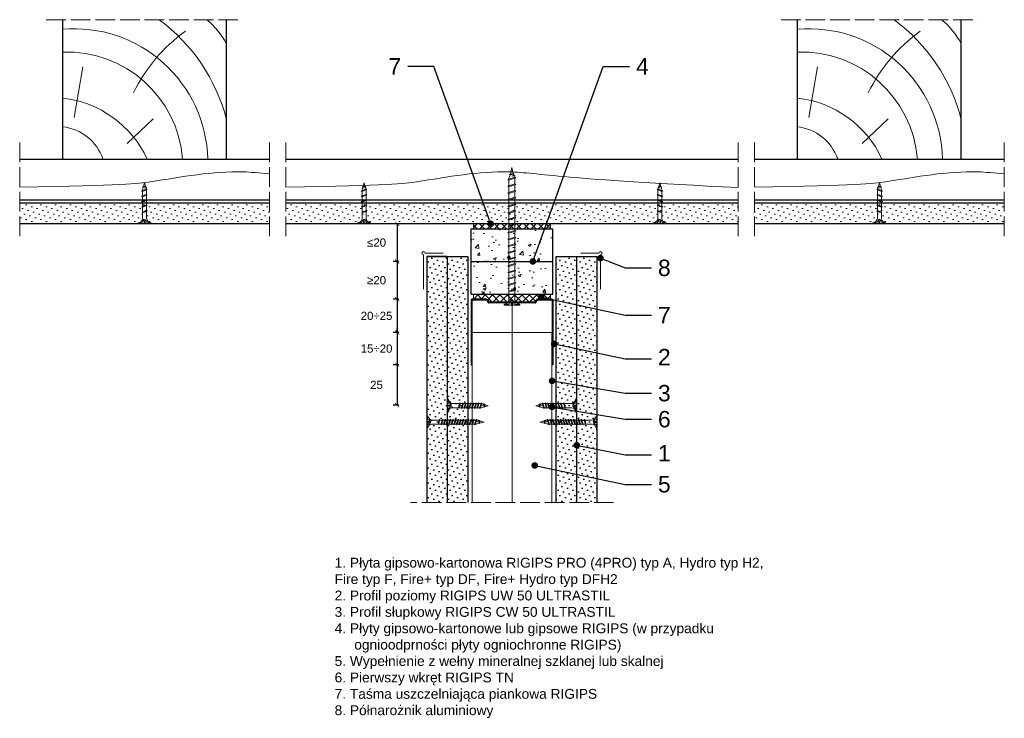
# Model space of a CAD drawing. Header units: millimetres. Extents: x 43 to 2739, y 671 to 1866.
# Tile 1 of 8: x 43 to 644, y 671 to 1097. Entities that reach past the tile are written whole.
import ezdxf
from ezdxf import colors
from ezdxf.entities.mleader import LeaderData, LeaderLine
from ezdxf.math import Vec2, Vec3

# ---------------------------------------------------------------- set-up
doc = ezdxf.new("R2010")
doc.units = ezdxf.units.MM
doc.linetypes.add('ACAD_ISO02W100', pattern=[15, 12, -3])
for name, color, linetype, lineweight in [('_ISOVER WELNA', 7, 'BATTING', 9), ('_RIGIPS AKCESORIA', 7, 'Continuous', 18), ('_RIGIPS G-K', 7, 'Continuous', 25), ('_RIGIPS PROFIL', 7, 'Continuous', 18), ('KRESKOWANIE', 7, 'Continuous', 9), ('OPISY', 7, 'Continuous', 9), ('PRZERYWANA', 7, 'ACAD_ISO02W100', 9), ('WYMIARY', 7, 'Continuous', 25)]:
    doc.layers.add(name, color=color, linetype=linetype, lineweight=lineweight)
doc.styles.get("Standard").update_dxf_attribs({"font": 'arial.ttf'})
doc.linetypes.add('BATTING', pattern='A,0.00254,-2.54,[134,ltypeshp.shx,S=2.54,R=0,X=-2.54,Y=0],-5.08,[134,ltypeshp.shx,S=2.54,R=180,X=2.54,Y=0],-2.54', length=10.16254)
doc.dimstyles.new('ISO-25', dxfattribs={"dimtxt": 5, "dimasz": 2.5, "dimexe": 2.5, "dimexo": 0.625, "dimtad": 1, "dimtxsty": 'Standard', "dimblk": 'ARCHTICK', "dimcen": 2.5, "dimadec": 0, "dimazin": 0, "dimtfac": 1, "dimtmove": 0, "dimatfit": 3, "dimfxl": 1, "dimfxlon": 1, "dimarcsym": 0})
pattern_1 = [(225, (0, -769.3798), (1.122532, -3.367596), [0, -3.175])]
pattern_2 = [(225, (-1931.6283, -56.528), (1.122532, -3.367596), [0, -3.175])]
pattern_3 = [(225, (-1934.6283, -56.528), (1.122532, -3.367596), [0, -3.175])]
pattern_4 = [(50, (-1933.128, -33.528), (18.21847, -1.59391), [1.905, -20.955]), (355, (-1933.128, -33.528), (-3.52434, 19.10568), [1.524, -16.76406]), (100.45144, (-1931.61, -33.66), (14.69412, 17.51178), [1.619, -17.80902]), (46.1842, (-1933.128, -28.448), (27.1079, -4.20423), [2.8575, -31.4325]), (96.6356, (-1930.87, -28.798), (23.7404, 24.7426), [2.4285, -26.71356]), (351.1842, (-1933.128, -28.448), (23.7404, 24.7426), [2.286, -25.14597]), (21, (-1930.588, -29.718), (15.16144, -10.22652), [1.905, -20.955]), (326, (-1930.588, -29.718), (6.1802, 18.4188), [1.524, -16.764]), (71.45144, (-1929.325, -30.57), (21.34164, 8.19228), [1.619, -17.809]), (37.5, (-1933.128, -33.528), (0.30886, 8.455504), [0, -16.5608, 0, -17.018, 0, -16.8275]), (7.5, (-1933.128, -33.528), (6.681966, 10.018057), [0, -9.7028, 0, -16.1798, 0, -6.4135]), (327.5, (-1938.7925, -33.528), (13.55906, -0.572874), [0, -6.35, 0, -19.812, 0, -26.289]), (317.5, (-1941.333, -33.528), (14.81292, 2.54265), [0, -8.255, 0, -13.1572, 0, -18.669])]

# ---------------------------------------------------------------- blocks, each defined once
blk = doc.blocks.new('drew kres')
at = {"layer": 'KRESKOWANIE'}
for p, q in [((2017.14, 418.87), (2001.31, 403.8)), ((2049.56, 403.04), (2044.28, 372.15))]:
    blk.add_line(p, q, dxfattribs=at)
for centre, radius, start, end in [((2049.6, 430.44), 81.58, 181.47193, 274.90404), ((2053.93, 433.85), 70.73, 184.46723, 272.14351), ((2063.95, 455.7), 64.99, 204.89607, 263.48248), ((2059.82, 437.89), 29.39, 198.95356, 263.65586), ((2063.5, 432.03), 110.49, 194.5935, 233.38495), ((1921.56, 433.01), 102.26, 306.02448, 333.87188), ((1998.29, 380.05), 47.17, 207.83589, 231.09163)]:
    blk.add_arc(centre, radius, start, end, dxfattribs=at)
blk = doc.blocks.new('TD 25')
at = {"layer": '_RIGIPS AKCESORIA'}
for p, q in [((18.38, 90.87), (18.38, 98.87)), ((18.38, 98.87), (18.84, 98.87)), ((18.84, 96.49), (18.38, 96.49)), ((18.84, 98.87), (18.84, 96.49)), ((21.4, 96.17), (28.48, 96.17)), ((25.5, 96.17), (25.5, 94.89)), ((26.41, 93.72), (25.5, 96.17)), ((28.48, 96.17), (28.79, 96.71)), ((29.61, 93.21), (28.48, 96.17)), ((28.79, 96.71), (29.94, 93.72)), ((29, 96.17), (31.59, 96.17)), ((31.59, 96.17), (31.9, 96.71)), ((32.72, 93.21), (31.59, 96.17)), ((31.9, 96.71), (33.05, 93.72)), ((32.11, 96.17), (34.8, 96.17)), ((34.8, 96.17), (35.11, 96.71)), ((35.93, 93.21), (34.8, 96.17)), ((35.11, 96.71), (36.26, 93.72)), ((35.32, 96.17), (38.06, 96.17)), ((38.06, 96.17), (38.38, 96.71)), ((39.2, 93.21), (38.06, 96.17)), ((38.38, 96.71), (39.52, 93.72)), ((38.58, 96.17), (39.08, 96.17)), ((39.08, 96.17), (40.66, 95.69)), ((18.38, 95.2), (20.15, 95.2)), ((18.38, 94.54), (20.15, 94.54)), ((18.84, 93.34), (18.38, 93.34)), ((18.38, 90.87), (18.84, 90.87)), ((18.84, 90.87), (18.84, 93.34)), ((20.15, 95.2), (20.15, 95.91)), ((20.15, 94.54), (20.15, 93.88)), ((25.87, 93.72), (21.92, 93.72)), ((25.5, 94.89), (26.03, 93.24)), ((26.03, 93.24), (26.41, 93.72)), ((29.42, 93.72), (26.41, 93.72)), ((29.94, 93.72), (29.61, 93.21)), ((32.53, 93.72), (29.94, 93.72)), ((33.05, 93.72), (32.72, 93.21)), ((35.74, 93.72), (33.05, 93.72)), ((36.26, 93.72), (35.93, 93.21)), ((39, 93.72), (36.26, 93.72)), ((39.52, 93.72), (39.2, 93.21)), ((39.52, 93.72), (40.19, 93.83)), ((40.23, 93.53), (40.05, 94.99)), ((40.05, 94.99), (40.52, 94.11)), ((40.52, 94.11), (40.23, 93.53)), ((41.08, 94.06), (40.52, 94.11)), ((40.66, 95.69), (40.94, 96.08)), ((41.08, 94.06), (40.66, 95.69)), ((40.94, 96.08), (41.41, 94.41)), ((41.41, 94.41), (41.08, 94.06)), ((41.09, 95.55), (43.38, 94.95)), ((43.38, 94.95), (41.41, 94.41))]:
    blk.add_line(p, q, dxfattribs=at)
for centre, major_axis, ratio, start_param, end_param in [((21.47, 99.37), (0.17, 3.2), 0.826134, 1.773653, 3.180586), ((18.34, 92.6), (0, 3.93), 0.848176, -0.720942, -0.151112), ((21.75, 90.14), (0.28, 3.57), 0.832181, 0.035984, 1.430787), ((15.65, 107.61), (0, 14.76), 0.848176, 3.399396, 3.475072), ((18.97, 96.32), (0, 2.81), 0.848176, 3.475072, 3.862535), ((20.04, 94.88), (0, 0.895), 0.848176, -1.552777, -0.720942), ((20.04, 94.88), (0, 0.895), 0.848176, 3.862535, 4.730408)]:
    blk.add_ellipse(centre, major_axis=major_axis, ratio=ratio, start_param=start_param, end_param=end_param, dxfattribs=at)
blk = doc.blocks.new('TN 25')
at = {"layer": '_RIGIPS AKCESORIA'}
for p, q in [((0, -0.84), (0, 7.16)), ((0, 7.16), (0.46, 7.16)), ((0.46, 7.16), (0.46, 4.78)), ((0.46, 4.78), (0, 4.78)), ((0, 3.5), (1.77, 3.5)), ((0, 2.83), (1.77, 2.83)), ((0.46, 1.64), (0, 1.64)), ((0.46, -0.84), (0.46, 1.64)), ((1.77, 3.5), (1.77, 4.2)), ((1.77, 2.83), (1.77, 2.18)), ((3.02, 4.46), (8.47, 4.46)), ((7.49, 2.01), (3.55, 2.01)), ((7.12, 4.46), (7.12, 3.18)), ((8.03, 2.01), (7.12, 4.46)), ((7.12, 3.18), (7.65, 1.53)), ((7.65, 1.53), (8.03, 2.01)), ((9.41, 2.01), (8.03, 2.01)), ((8.47, 4.46), (8.79, 5)), ((9.61, 1.51), (8.47, 4.46)), ((8.79, 5), (9.93, 2.01)), ((9, 4.46), (10.1, 4.46)), ((9.93, 2.01), (9.61, 1.51)), ((11.04, 2.01), (9.93, 2.01)), ((10.1, 4.46), (10.41, 5)), ((11.23, 1.51), (10.1, 4.46)), ((10.41, 5), (11.56, 2.01)), ((10.62, 4.46), (11.67, 4.46)), ((11.56, 2.01), (11.23, 1.51)), ((12.61, 2.01), (11.56, 2.01)), ((11.67, 4.46), (11.99, 5)), ((12.81, 1.51), (11.67, 4.46)), ((11.99, 5), (13.14, 2.01)), ((12.2, 4.46), (13.21, 4.46)), ((13.14, 2.01), (12.81, 1.51)), ((14.15, 2.01), (13.14, 2.01)), ((13.21, 4.46), (13.52, 5)), ((14.34, 1.51), (13.21, 4.46)), ((13.52, 5), (14.67, 2.01)), ((13.73, 4.46), (14.8, 4.46)), ((14.67, 2.01), (14.34, 1.51)), ((15.74, 2.01), (14.67, 2.01)), ((14.8, 4.46), (15.12, 5)), ((15.94, 1.51), (14.8, 4.46)), ((15.12, 5), (16.26, 2.01)), ((15.33, 4.46), (16.42, 4.46)), ((16.26, 2.01), (15.94, 1.51)), ((17.36, 2.01), (16.26, 2.01)), ((16.42, 4.46), (16.73, 5)), ((17.55, 1.51), (16.42, 4.46)), ((16.73, 5), (17.88, 2.01)), ((16.94, 4.46), (17.99, 4.46)), ((17.88, 2.01), (17.55, 1.51)), ((18.93, 2.01), (17.88, 2.01)), ((17.99, 4.46), (18.31, 5)), ((19.13, 1.51), (17.99, 4.46)), ((18.31, 5), (19.45, 2.01)), ((18.52, 4.46), (19.68, 4.46)), ((19.45, 2.01), (19.13, 1.51)), ((19.45, 2.01), (20.62, 2.01)), ((19.68, 4.46), (20, 5)), ((20.82, 1.51), (19.68, 4.46)), ((20, 5), (21.14, 2.01)), ((20.21, 4.46), (20.7, 4.46)), ((20.7, 4.46), (22.28, 3.98)), ((21.14, 2.01), (20.82, 1.51)), ((21.14, 2.01), (21.81, 2.12)), ((21.85, 1.83), (21.67, 3.28)), ((21.67, 3.28), (22.14, 2.4)), ((22.14, 2.4), (21.85, 1.83)), ((22.7, 2.36), (22.14, 2.4)), ((22.28, 3.98), (22.56, 4.37)), ((22.7, 2.36), (22.28, 3.98)), ((22.56, 4.37), (23.03, 2.71)), ((23.03, 2.71), (22.7, 2.36)), ((22.71, 3.85), (25, 3.24)), ((25, 3.24), (23.03, 2.71)), ((0, -0.84), (0.46, -0.84))]:
    blk.add_line(p, q, dxfattribs=at)
for centre, major_axis, ratio, start_param, end_param in [((3.09, 7.67), (0.17, 3.2), 0.826134, 1.773653, 3.180586), ((-0.04, 0.9), (0, 3.93), 0.848176, -0.720942, -0.151112), ((3.37, -1.57), (0.28, 3.57), 0.832181, 0.035984, 1.430787), ((-2.73, 15.91), (0, 14.76), 0.848176, 3.399396, 3.475072), ((0.59, 4.62), (0, 2.81), 0.848176, 3.475072, 3.862535), ((1.66, 3.18), (0, 0.895), 0.848176, -1.552777, -0.720942), ((1.66, 3.18), (0, 0.895), 0.848176, 3.862535, 4.730408)]:
    blk.add_ellipse(centre, major_axis=major_axis, ratio=ratio, start_param=start_param, end_param=end_param, dxfattribs=at)
blk = doc.blocks.new('UW 50 ULTRASTIL')
h = blk.add_hatch()
h.set_pattern_fill('ANSI31', color=256, scale=0.5, style=0)
h.paths.add_polyline_path([(-104.51, 0.56), (-104.18, 1.24, -0.286951), (-103.29, 1.8), (-82.41, 1.8), (-76.29, 1.8, -0.286951), (-75.39, 1.24), (-75.06, 0.56, 0.286951), (-74.16, 0), (-65.59, 0, 0.414214), (-64.79, 0.8), (-64.79, 40), (-65.34, 40), (-65.34, 0.8, -0.414214), (-65.59, 0.55), (-73.82, 0.55, -0.286951), (-74.72, 1.11), (-75.05, 1.79, 0.286951), (-75.94, 2.35), (-103.63, 2.35, 0.286951), (-104.53, 1.79), (-104.86, 1.11, -0.286951), (-105.76, 0.55), (-113.99, 0.55, -0.414214), (-114.24, 0.8), (-114.24, 40), (-114.79, 40), (-114.79, 0.8, 0.414214), (-113.99, 0), (-105.41, 0, 0.286951)])
for p, q in [((-114.79, 0.8), (-114.79, 40)), ((-114.79, 40), (-114.24, 40)), ((-114.24, 0.8), (-114.24, 40)), ((-65.34, 0.8), (-65.34, 40)), ((-64.79, 40), (-65.34, 40)), ((-64.79, 0.8), (-64.79, 40)), ((-113.99, 0.55), (-105.76, 0.55)), ((-113.99, 0), (-105.41, 0)), ((-104.86, 1.11), (-104.53, 1.79)), ((-104.51, 0.56), (-104.18, 1.24)), ((-103.63, 2.35), (-75.94, 2.35)), ((-103.29, 1.8), (-76.29, 1.8)), ((-75.06, 0.56), (-75.39, 1.24)), ((-74.72, 1.11), (-75.05, 1.79)), ((-74.16, 0), (-65.59, 0)), ((-73.82, 0.55), (-65.59, 0.55))]:
    blk.add_line(p, q)
for centre, radius, start, end in [((-113.99, 0.8), 0.8, 180, 270), ((-113.99, 0.8), 0.25, 180, 270), ((-105.76, 1.55), 1, 270, 334.04349), ((-105.41, 1), 1, 270, 334.04349), ((-103.63, 1.35), 1, 90, 154.04349), ((-103.29, 0.8), 1, 90, 154.04349), ((-76.29, 0.8), 1, 25.95651, 90), ((-75.94, 1.35), 1, 25.95651, 90), ((-74.16, 1), 1, 205.95651, 270), ((-73.82, 1.55), 1, 205.95651, 270), ((-65.59, 0.8), 0.8, 270, 0), ((-65.59, 0.8), 0.25, 270, 0)]:
    blk.add_arc(centre, radius, start, end)
blk = doc.blocks.new('TN 35')
at = {"layer": '_RIGIPS AKCESORIA'}
for p, q in [((0, -0.84), (0, 7.16)), ((0, 7.16), (0.46, 7.16)), ((0.46, 7.16), (0.46, 4.78)), ((0.46, 4.78), (0, 4.78)), ((0, 3.5), (1.77, 3.5)), ((0, 2.83), (1.77, 2.83)), ((0.46, 1.64), (0, 1.64)), ((0.46, -0.84), (0.46, 1.64)), ((1.77, 3.5), (1.77, 4.2)), ((1.77, 2.83), (1.77, 2.18)), ((3.02, 4.46), (8.47, 4.46)), ((7.49, 2.01), (3.55, 2.01)), ((7.12, 4.46), (7.12, 3.18)), ((8.03, 2.01), (7.12, 4.46)), ((7.12, 3.18), (7.65, 1.53)), ((7.65, 1.53), (8.03, 2.01)), ((9.41, 2.01), (8.03, 2.01)), ((8.47, 4.46), (8.79, 5)), ((9.61, 1.51), (8.47, 4.46)), ((8.79, 5), (9.93, 2.01)), ((9, 4.46), (10.1, 4.46)), ((9.93, 2.01), (9.61, 1.51)), ((11.04, 2.01), (9.93, 2.01)), ((10.1, 4.46), (10.41, 5)), ((11.23, 1.51), (10.1, 4.46)), ((10.41, 5), (11.56, 2.01)), ((10.62, 4.46), (11.67, 4.46)), ((11.56, 2.01), (11.23, 1.51)), ((12.61, 2.01), (11.56, 2.01)), ((11.67, 4.46), (11.99, 5)), ((12.81, 1.51), (11.67, 4.46)), ((11.99, 5), (13.14, 2.01)), ((12.2, 4.46), (13.21, 4.46)), ((13.14, 2.01), (12.81, 1.51)), ((14.15, 2.01), (13.14, 2.01)), ((13.21, 4.46), (13.52, 5)), ((14.34, 1.51), (13.21, 4.46)), ((13.52, 5), (14.67, 2.01)), ((13.73, 4.46), (14.8, 4.46)), ((14.67, 2.01), (14.34, 1.51)), ((15.74, 2.01), (14.67, 2.01)), ((14.8, 4.46), (15.12, 5)), ((15.94, 1.51), (14.8, 4.46)), ((15.12, 5), (16.26, 2.01)), ((15.33, 4.46), (16.42, 4.46)), ((16.26, 2.01), (15.94, 1.51)), ((17.36, 2.01), (16.26, 2.01)), ((16.42, 4.46), (16.73, 5)), ((17.55, 1.51), (16.42, 4.46)), ((16.73, 5), (17.88, 2.01)), ((16.94, 4.46), (17.99, 4.46)), ((17.88, 2.01), (17.55, 1.51)), ((18.93, 2.01), (17.84, 2.01)), ((17.99, 4.46), (18.31, 5)), ((19.13, 1.51), (17.99, 4.46)), ((18.31, 5), (19.45, 2.01)), ((18.52, 4.46), (19.57, 4.46)), ((19.45, 2.01), (19.13, 1.51)), ((20.51, 2.01), (19.41, 2.01)), ((19.57, 4.46), (19.88, 5)), ((20.7, 1.51), (19.57, 4.46)), ((19.88, 5), (21.03, 2.01)), ((20.09, 4.46), (21.14, 4.46)), ((21.03, 2.01), (20.7, 1.51)), ((22.08, 2.01), (20.99, 2.01)), ((21.14, 4.46), (21.46, 5)), ((22.28, 1.51), (21.14, 4.46)), ((21.46, 5), (22.6, 2.01)), ((21.67, 4.46), (22.72, 4.46)), ((22.6, 2.01), (22.28, 1.51)), ((23.66, 2.01), (22.56, 2.01)), ((22.72, 4.46), (23.03, 5)), ((23.85, 1.51), (22.72, 4.46)), ((23.03, 5), (24.18, 2.01)), ((23.24, 4.46), (24.29, 4.46)), ((24.18, 2.01), (23.85, 1.51)), ((25.23, 2.01), (24.14, 2.01)), ((24.29, 4.46), (24.61, 5)), ((25.43, 1.51), (24.29, 4.46)), ((24.61, 5), (25.75, 2.01)), ((24.81, 4.46), (25.87, 4.46)), ((25.75, 2.01), (25.43, 1.51)), ((26.81, 2.01), (25.71, 2.01)), ((25.87, 4.46), (26.18, 5)), ((27, 1.51), (25.87, 4.46)), ((26.18, 5), (27.33, 2.01)), ((26.39, 4.46), (27.44, 4.46)), ((27.33, 2.01), (27, 1.51)), ((28.38, 2.01), (27.33, 2.01)), ((27.44, 4.46), (27.76, 5)), ((28.58, 1.51), (27.44, 4.46)), ((27.76, 5), (28.9, 2.01)), ((27.96, 4.46), (29.13, 4.46)), ((28.9, 2.01), (28.58, 1.51)), ((28.9, 2.01), (30.07, 2.01)), ((29.13, 4.46), (29.45, 5)), ((30.27, 1.51), (29.13, 4.46)), ((29.45, 5), (30.59, 2.01)), ((29.65, 4.46), (30.15, 4.46)), ((30.15, 4.46), (31.73, 3.98)), ((30.59, 2.01), (30.27, 1.51)), ((30.59, 2.01), (31.26, 2.12)), ((31.3, 1.83), (31.12, 3.28)), ((31.12, 3.28), (31.59, 2.4)), ((31.59, 2.4), (31.3, 1.83)), ((32.15, 2.36), (31.59, 2.4)), ((31.73, 3.98), (32.01, 4.37)), ((32.15, 2.36), (31.73, 3.98)), ((32.01, 4.37), (32.48, 2.71)), ((32.48, 2.71), (32.15, 2.36)), ((32.16, 3.85), (35, 3.24)), ((35, 3.24), (32.48, 2.71)), ((0, -0.84), (0.46, -0.84))]:
    blk.add_line(p, q, dxfattribs=at)
for centre, major_axis, ratio, start_param, end_param in [((3.09, 7.67), (0.17, 3.2), 0.826134, 1.773653, 3.180586), ((-0.04, 0.9), (0, 3.93), 0.848176, -0.720942, -0.151112), ((3.37, -1.57), (0.28, 3.57), 0.832181, 0.035984, 1.430787), ((-2.73, 15.91), (0, 14.76), 0.848176, 3.399396, 3.475072), ((0.59, 4.62), (0, 2.81), 0.848176, 3.475072, 3.862535), ((1.66, 3.18), (0, 0.895), 0.848176, -1.552777, -0.720942), ((1.66, 3.18), (0, 0.895), 0.848176, 3.862535, 4.730408)]:
    blk.add_ellipse(centre, major_axis=major_axis, ratio=ratio, start_param=start_param, end_param=end_param, dxfattribs=at)
blk = doc.blocks.new('polnaroznik')
at = {"layer": '_RIGIPS AKCESORIA'}
for p, q in [((429.5, 44.15), (429.5, 55.15)), ((430.5, 56.15), (451.5, 56.15))]:
    blk.add_line(p, q, dxfattribs=at)
blk.add_arc((429.5, 56.15), 1, 0, 270, dxfattribs=at)
blk = doc.blocks.new('TD 70')
at = {"layer": '_RIGIPS AKCESORIA'}
for p, q in [((18.38, 47.4), (18.38, 55.4)), ((18.38, 55.4), (18.84, 55.4)), ((18.84, 55.4), (18.84, 53.01)), ((18.84, 53.01), (18.38, 53.01)), ((18.38, 51.73), (20.15, 51.73)), ((18.38, 51.06), (20.15, 51.06)), ((20.15, 51.73), (20.15, 52.43)), ((20.15, 51.06), (20.15, 50.41)), ((21.4, 52.96), (28.48, 52.96)), ((26.41, 50.01), (25.5, 52.96)), ((25.5, 52.96), (25.5, 51.42)), ((25.5, 51.42), (26.03, 49.44)), ((28.48, 52.96), (28.79, 53.6)), ((29.61, 49.41), (28.48, 52.96)), ((28.79, 53.6), (29.94, 50.01)), ((29, 52.96), (31.59, 52.96)), ((31.59, 52.96), (31.9, 53.6)), ((32.72, 49.41), (31.59, 52.96)), ((31.9, 53.6), (33.05, 50.01)), ((32.11, 52.96), (34.8, 52.96)), ((34.8, 52.96), (35.11, 53.6)), ((35.93, 49.41), (34.8, 52.96)), ((35.11, 53.6), (36.26, 50.01)), ((35.32, 52.96), (38.06, 52.96)), ((38.06, 52.96), (38.38, 53.6)), ((39.2, 49.41), (38.06, 52.96)), ((38.38, 53.6), (39.52, 50.01)), ((38.58, 52.96), (41.44, 52.96)), ((41.44, 52.96), (41.76, 53.6)), ((42.58, 49.41), (41.44, 52.96)), ((41.76, 53.6), (42.9, 50.01)), ((41.96, 52.96), (44.82, 52.96)), ((44.82, 52.96), (45.14, 53.6)), ((45.96, 49.41), (44.82, 52.96)), ((45.14, 53.6), (46.28, 50.01)), ((45.34, 52.96), (48.2, 52.96)), ((48.2, 52.96), (48.52, 53.6)), ((49.34, 49.41), (48.2, 52.96)), ((48.52, 53.6), (49.66, 50.01)), ((48.72, 52.96), (51.58, 52.96)), ((51.58, 52.96), (51.9, 53.6)), ((52.72, 49.41), (51.58, 52.96)), ((51.9, 53.6), (53.04, 50.01)), ((52.1, 52.96), (54.96, 52.96)), ((54.96, 52.96), (55.28, 53.6)), ((56.1, 49.41), (54.96, 52.96)), ((55.28, 53.6), (56.42, 50.01)), ((55.48, 52.96), (58.34, 52.96)), ((58.34, 52.96), (58.66, 53.6)), ((59.48, 49.41), (58.34, 52.96)), ((58.66, 53.6), (59.8, 50.01)), ((58.86, 52.96), (61.72, 52.96)), ((61.72, 52.96), (62.04, 53.6)), ((62.85, 49.41), (61.72, 52.96)), ((62.04, 53.6), (63.18, 50.01)), ((62.24, 52.96), (65.1, 52.96)), ((65.1, 52.96), (65.42, 53.6)), ((66.23, 49.41), (65.1, 52.96)), ((65.42, 53.6), (66.56, 50.01)), ((65.62, 52.96), (68.48, 52.96)), ((68.48, 52.96), (68.8, 53.6)), ((69.61, 49.41), (68.48, 52.96)), ((68.8, 53.6), (69.94, 50.01)), ((69, 52.96), (71.86, 52.96)), ((71.86, 52.96), (72.18, 53.6)), ((72.99, 49.41), (71.86, 52.96)), ((72.18, 53.6), (73.32, 50.01)), ((72.38, 52.96), (75.24, 52.96)), ((75.24, 52.96), (75.56, 53.6)), ((76.37, 49.41), (75.24, 52.96)), ((75.56, 53.6), (76.7, 50.01)), ((75.76, 52.96), (78.62, 52.96)), ((78.62, 52.96), (78.94, 53.6)), ((79.75, 49.41), (78.62, 52.96)), ((78.94, 53.6), (80.08, 50.01)), ((79.14, 52.96), (82, 52.96)), ((82, 52.96), (82.32, 53.6)), ((82, 52.96), (82.32, 53.6)), ((83.13, 49.41), (82, 52.96)), ((83.13, 49.41), (82, 52.96)), ((82.32, 53.6), (83.46, 50.01)), ((82.32, 53.6), (83.46, 50.01)), ((82.52, 52.96), (83.01, 52.96)), ((82.52, 52.96), (83.01, 52.96)), ((83.01, 52.96), (84.6, 52.38)), ((83.46, 50.01), (84.13, 50.15)), ((84.16, 49.79), (83.99, 51.54)), ((83.99, 51.54), (84.46, 50.48)), ((84.46, 50.48), (84.16, 49.79)), ((85.02, 50.43), (84.46, 50.48)), ((84.6, 52.38), (84.88, 52.85)), ((85.02, 50.43), (84.6, 52.38)), ((84.88, 52.85), (85.35, 50.85)), ((85.02, 52.22), (88.38, 51.49)), ((85.35, 50.85), (85.02, 50.43)), ((88.38, 51.49), (85.35, 50.85)), ((18.84, 49.87), (18.38, 49.87)), ((18.38, 47.4), (18.84, 47.4)), ((18.84, 47.4), (18.84, 49.87)), ((25.87, 50.01), (21.92, 50.01)), ((26.03, 49.44), (26.41, 50.01)), ((29.42, 50.01), (26.41, 50.01)), ((29.94, 50.01), (29.61, 49.41)), ((32.53, 50.01), (29.94, 50.01)), ((33.05, 50.01), (32.72, 49.41)), ((35.74, 50.01), (33.05, 50.01)), ((36.26, 50.01), (35.93, 49.41)), ((39, 50.01), (36.26, 50.01)), ((39.52, 50.01), (39.2, 49.41)), ((42.38, 50.01), (39.52, 50.01)), ((42.9, 50.01), (42.58, 49.41)), ((45.76, 50.01), (42.9, 50.01)), ((46.28, 50.01), (45.96, 49.41)), ((49.14, 50.01), (46.28, 50.01)), ((49.66, 50.01), (49.34, 49.41)), ((52.52, 50.01), (49.66, 50.01)), ((53.04, 50.01), (52.72, 49.41)), ((55.9, 50.01), (53.04, 50.01)), ((56.42, 50.01), (56.1, 49.41)), ((59.28, 50.01), (56.42, 50.01)), ((59.8, 50.01), (59.48, 49.41)), ((62.66, 50.01), (59.8, 50.01)), ((63.18, 50.01), (62.85, 49.41)), ((66.04, 50.01), (63.18, 50.01)), ((66.56, 50.01), (66.23, 49.41)), ((69.42, 50.01), (66.56, 50.01)), ((69.94, 50.01), (69.61, 49.41)), ((72.8, 50.01), (69.94, 50.01)), ((73.32, 50.01), (72.99, 49.41)), ((76.18, 50.01), (73.32, 50.01)), ((76.7, 50.01), (76.37, 49.41)), ((79.56, 50.01), (76.7, 50.01)), ((80.08, 50.01), (79.75, 49.41)), ((82.94, 50.01), (80.08, 50.01)), ((83.46, 50.01), (83.13, 49.41)), ((83.46, 50.01), (83.13, 49.41))]:
    blk.add_line(p, q, dxfattribs=at)
for centre, major_axis, ratio, start_param, end_param in [((21.47, 55.9), (1.22, 2.78), 0.837272, 2.095128, 3.598769), ((18.34, 49.13), (0, 3.93), 0.848176, -0.720942, -0.151112), ((21.75, 46.66), (-0.73, 3.32), 0.858496, -0.312441, 1.16424), ((15.65, 64.14), (0, 14.76), 0.848176, 3.399396, 3.475072), ((18.97, 52.85), (0, 2.81), 0.848176, 3.475072, 3.862535), ((20.04, 51.41), (0, 0.895), 0.848176, -1.552777, -0.720942), ((20.04, 51.41), (0, 0.895), 0.848176, 3.862535, 4.730408)]:
    blk.add_ellipse(centre, major_axis=major_axis, ratio=ratio, start_param=start_param, end_param=end_param, dxfattribs=at)
blk = doc.blocks.new('_ArchTick')
at = {"color": 0, "linetype": 'ByBlock', "const_width": 0.15}
blk.add_lwpolyline([(-0.5, -0.5), (0.5, 0.5)], dxfattribs=at)
blk = doc.blocks.new('*D65')
at = {"layer": 'Defpoints', "color": 0, "transparency": 16777216}
for p in [(319.98, 906.14), (273.57, 886.54), (319.38, 886.54)]:
    blk.add_point(p, dxfattribs=at)
at = {"layer": 'WYMIARY', "color": 0, "lineweight": -2, "transparency": 16777216}
for p, q in [((273.57, 906.14), (273.57, 908.64)), ((274.57, 906.14), (271.07, 906.14)), ((273.57, 906.14), (273.57, 886.54)), ((274.57, 886.54), (271.07, 886.54)), ((273.57, 886.54), (273.57, 884.04))]:
    blk.add_line(p, q, dxfattribs=at)
at = {"layer": 'WYMIARY', "color": 0, "lineweight": -2, "transparency": 16777216, "xscale": 2.5, "yscale": 2.5, "zscale": 2.5}
for p, rotation in [((273.57, 906.14), 270), ((273.57, 886.54), 90)]:
    blk.add_blockref('_ArchTick', p, dxfattribs=dict(at, rotation=rotation))
at = {"layer": 'WYMIARY', "color": 0, "transparency": 16777216, "insert": (260.97, 896.34), "char_height": 5, "attachment_point": 5}
blk.add_mtext('15÷20', dxfattribs=at)
blk = doc.blocks.new('*D66')
at = {"layer": 'Defpoints', "color": 0, "transparency": 16777216}
for p in [(319.38, 886.54), (273.56, 861.8), (318.66, 861.8)]:
    blk.add_point(p, dxfattribs=at)
at = {"layer": 'WYMIARY', "color": 0, "lineweight": -2, "transparency": 16777216}
for p, q in [((274.56, 886.54), (271.06, 886.54)), ((273.56, 886.54), (273.56, 861.8)), ((274.56, 861.8), (271.06, 861.8))]:
    blk.add_line(p, q, dxfattribs=at)
at = {"layer": 'WYMIARY', "color": 0, "lineweight": -2, "transparency": 16777216, "xscale": 2.5, "yscale": 2.5, "zscale": 2.5}
for p, rotation in [((273.56, 886.54), 90), ((273.56, 861.8), 270)]:
    blk.add_blockref('_ArchTick', p, dxfattribs=dict(at, rotation=rotation))
at = {"layer": 'WYMIARY', "color": 0, "transparency": 16777216, "insert": (260.95, 874.17), "char_height": 5, "attachment_point": 5}
blk.add_mtext('25', dxfattribs=at)
blk = doc.blocks.new('*D67')
at = {"layer": 'Defpoints', "color": 0, "transparency": 16777216}
for p in [(319.98, 926.54), (273.57, 906.14), (319.38, 906.14)]:
    blk.add_point(p, dxfattribs=at)
at = {"layer": 'WYMIARY', "color": 0, "lineweight": -2, "transparency": 16777216}
for p, q in [((274.57, 926.54), (271.07, 926.54)), ((273.57, 926.54), (273.57, 906.14)), ((274.57, 906.14), (271.07, 906.14))]:
    blk.add_line(p, q, dxfattribs=at)
at = {"layer": 'WYMIARY', "color": 0, "lineweight": -2, "transparency": 16777216, "xscale": 2.5, "yscale": 2.5, "zscale": 2.5}
for p, rotation in [((273.57, 926.54), 90), ((273.57, 906.14), 270)]:
    blk.add_blockref('_ArchTick', p, dxfattribs=dict(at, rotation=rotation))
at = {"layer": 'WYMIARY', "color": 0, "transparency": 16777216, "insert": (260.97, 916.34), "char_height": 5, "attachment_point": 5}
blk.add_mtext('20÷25', dxfattribs=at)
blk = doc.blocks.new('*D68')
at = {"layer": 'Defpoints', "color": 0, "transparency": 16777216}
for p in [(317.38, 949.54), (273.57, 926.54), (320.78, 926.54)]:
    blk.add_point(p, dxfattribs=at)
at = {"layer": 'WYMIARY', "color": 0, "lineweight": -2, "transparency": 16777216}
for p, q in [((274.57, 949.54), (271.07, 949.54)), ((273.57, 949.54), (273.57, 926.54)), ((274.57, 926.54), (271.07, 926.54))]:
    blk.add_line(p, q, dxfattribs=at)
at = {"layer": 'WYMIARY', "color": 0, "lineweight": -2, "transparency": 16777216, "xscale": 2.5, "yscale": 2.5, "zscale": 2.5}
for p, rotation in [((273.57, 949.54), 90), ((273.57, 926.54), 270)]:
    blk.add_blockref('_ArchTick', p, dxfattribs=dict(at, rotation=rotation))
at = {"layer": 'WYMIARY', "color": 0, "transparency": 16777216, "insert": (260.97, 938.04), "char_height": 5, "attachment_point": 5}
blk.add_mtext('≥20', dxfattribs=at)
blk = doc.blocks.new('*D69')
at = {"layer": 'Defpoints', "color": 0, "transparency": 16777216}
for p in [(317.38, 972.54), (273.57, 949.54), (319.38, 949.54)]:
    blk.add_point(p, dxfattribs=at)
at = {"layer": 'WYMIARY', "color": 0, "lineweight": -2, "transparency": 16777216}
for p, q in [((274.57, 972.54), (271.07, 972.54)), ((273.57, 972.54), (273.57, 949.54)), ((274.57, 949.54), (271.07, 949.54))]:
    blk.add_line(p, q, dxfattribs=at)
at = {"layer": 'WYMIARY', "color": 0, "lineweight": -2, "transparency": 16777216, "xscale": 2.5, "yscale": 2.5, "zscale": 2.5}
for p, rotation in [((273.57, 972.54), 90), ((273.57, 949.54), 270)]:
    blk.add_blockref('_ArchTick', p, dxfattribs=dict(at, rotation=rotation))
at = {"layer": 'WYMIARY', "color": 0, "transparency": 16777216, "insert": (260.97, 961.04), "char_height": 5, "attachment_point": 5}
blk.add_mtext('≤20', dxfattribs=at)
blk = doc.blocks.new('_Dot')
at = {"color": 0, "linetype": 'ByBlock', "lineweight": -2}
blk.add_line((-0.5, 0), (-1, 0), dxfattribs=at)
at = {"color": 0, "linetype": 'ByBlock', "const_width": 0.5}
blk.add_lwpolyline([(-0.25, 0, 1), (0.25, 0, 1)], format="xyb", close=True, dxfattribs=at)

msp = doc.modelspace()

# ---------------------------------------------------------------- hatches: boundary and pattern name
at = {"layer": '_RIGIPS G-K'}
h = msp.add_hatch(dxfattribs=at)
h.set_pattern_fill('DOTS', color=256, scale=2, angle=225, style=0)
h.set_pattern_definition(pattern_3)
h.paths.add_polyline_path([(291.647, 802.54), (304.147, 802.54), (304.147, 952.54), (291.647, 952.54)])
h = msp.add_hatch(dxfattribs=at)
h.set_pattern_fill('DOTS', color=256, scale=2, angle=225, style=0)
h.set_pattern_definition(pattern_3)
h.paths.add_polyline_path([(304.147, 802.54), (316.647, 802.54), (316.647, 952.54), (304.147, 952.54)])
h = msp.add_hatch(dxfattribs=at)
h.set_pattern_fill('DOTS', color=256, scale=2, angle=225, style=0)
h.set_pattern_definition(pattern_2)
h.paths.add_polyline_path([(370.647, 802.54), (383.147, 802.54), (383.147, 952.54), (370.647, 952.54)])
h = msp.add_hatch(dxfattribs=at)
h.set_pattern_fill('DOTS', color=256, scale=2, angle=225, style=0)
h.set_pattern_definition(pattern_2)
h.paths.add_polyline_path([(383.147, 802.54), (395.647, 802.54), (395.647, 952.54), (383.147, 952.54)])
at = {"layer": 'KRESKOWANIE'}
h = msp.add_hatch(dxfattribs=at)
h.set_pattern_fill('DOTS', color=256, scale=2, angle=225, style=0)
h.set_pattern_definition(pattern_1)
h.paths.add_polyline_path([(195.647, 985.04), (43.163, 985.04), (43.163, 972.54), (195.647, 972.54)])
h = msp.add_hatch(dxfattribs=at)
h.set_pattern_fill('DOTS', color=256, scale=2, angle=225, style=0)
h.set_pattern_definition(pattern_1)
h.paths.add_polyline_path([(481.647, 985.04), (205.647, 985.04), (205.647, 972.54), (481.647, 972.54)])
h = msp.add_hatch(dxfattribs=at)
h.set_pattern_fill('DOTS', color=256, scale=2, angle=225, style=0)
h.set_pattern_definition(pattern_1)
h.paths.add_polyline_path([(644.13, 985.04), (491.647, 985.04), (491.647, 972.54), (644.13, 972.54)])
h = msp.add_hatch(dxfattribs=at)
h.set_pattern_fill('AR-CONC', color=256, scale=0.1, style=0)
h.set_pattern_definition(pattern_4)
h.paths.add_polyline_path([(368.647, 969.54), (318.647, 969.54), (318.647, 949.54), (368.647, 949.54)])
h = msp.add_hatch(dxfattribs=at)
h.set_pattern_fill('ANSI37', color=256, angle=270, style=0)
h.set_pattern_definition([(315, (-1933.1283, -344.589), (2.245064, 2.245064), []), (45, (-1933.1283, -344.589), (-2.245064, 2.245064), [])])
h.paths.add_polyline_path([(367.247, 972.54), (320.047, 972.54), (320.047, 969.54), (367.247, 969.54)])
h = msp.add_hatch(dxfattribs=at)
h.set_pattern_fill('AR-CONC', color=256, scale=0.1, style=0)
h.set_pattern_definition(pattern_4)
h.paths.add_polyline_path([(368.647, 949.54), (318.647, 949.54), (318.647, 929.54), (368.647, 929.54)])
h = msp.add_hatch(dxfattribs=at)
h.set_pattern_fill('ANSI37', color=256, angle=270, style=0)
h.set_pattern_definition([(315, (1968.4215, 2363.6686), (2.245064, 2.245064), []), (45, (1968.4215, 2363.6686), (-2.245064, 2.245064), [])])
h.paths.add_polyline_path([(320.047, 926.54), (328.021, 926.54, -0.2869508), (328.92, 925.978), (329.249, 925.302, 0.2869508), (330.148, 924.74), (357.145, 924.74, 0.2869508), (358.044, 925.302), (358.373, 925.978, -0.2869508), (359.272, 926.54), (367.247, 926.54), (367.247, 929.54), (320.047, 929.54)])

# ---------------------------------------------------------------- linework, layer by layer
for p, q in [((69.405, 1012.04), (69.405, 1097.04)), ((169.405, 1012.04), (169.405, 1097.04)), ((517.888, 1012.04), (517.888, 1097.04)), ((617.888, 1012.04), (617.888, 1097.04)), ((43.163, 1012.04), (195.647, 1012.04)), ((205.647, 1012.04), (481.647, 1012.04)), ((491.647, 1012.04), (644.13, 1012.04)), ((43.163, 987.04), (195.647, 987.04)), ((43.163, 987.04), (195.647, 987.04)), ((205.647, 987.04), (481.647, 987.04)), ((491.647, 987.04), (644.13, 987.04))]:
    msp.add_line(p, q)
at = {"layer": '_ISOVER WELNA', "ltscale": 2.4}
msp.add_line((343.647, 802.54), (343.647, 924.19), dxfattribs=at)
at = {"layer": '_RIGIPS G-K'}
for p, q in [((195.647, 985.04), (43.163, 985.04)), ((481.647, 985.04), (205.647, 985.04)), ((644.13, 985.04), (491.647, 985.04)), ((195.647, 972.54), (43.163, 972.54)), ((481.647, 972.54), (205.647, 972.54)), ((318.647, 929.54), (318.647, 969.54)), ((318.647, 969.54), (368.647, 969.54)), ((368.647, 929.54), (368.647, 969.54)), ((644.13, 972.54), (491.647, 972.54)), ((291.647, 952.54), (291.647, 802.54)), ((304.147, 952.54), (291.647, 952.54)), ((291.647, 952.54), (316.647, 952.54)), ((304.147, 952.54), (304.147, 802.54)), ((304.147, 952.54), (316.647, 952.54)), ((316.647, 952.54), (316.647, 802.54)), ((318.647, 949.54), (368.647, 949.54)), ((370.647, 802.54), (370.647, 952.54)), ((370.647, 952.54), (395.647, 952.54)), ((383.147, 802.54), (383.147, 952.54)), ((395.647, 802.54), (395.647, 952.54)), ((318.647, 929.54), (368.647, 929.54))]:
    msp.add_line(p, q, dxfattribs=at)
at = {"layer": '_RIGIPS PROFIL', "lineweight": 9}
for p, q in [((319.247, 906.14), (368.047, 906.14)), ((319.247, 802.54), (319.247, 906.14)), ((368.047, 802.54), (368.047, 906.14))]:
    msp.add_line(p, q, dxfattribs=at)
at = {"layer": 'KRESKOWANIE'}
for p, q in [((320.047, 969.54), (320.047, 972.54)), ((367.247, 969.54), (367.247, 972.54)), ((320.047, 926.54), (320.047, 929.54)), ((367.247, 926.54), (367.247, 929.54))]:
    msp.add_line(p, q, dxfattribs=at)
for points, knots in [([(195.647, 1002.97), (189.115, 1003.611), (165.69, 1005.738), (133.848, 999.396), (106.996, 995.899), (43.163, 994.923)], [44.7640655, 44.7640655, 44.7640655, 44.7640655, 59.1467446, 116.0161227, 140.3251277, 140.3251277, 140.3251277, 140.3251277]), ([(481.647, 994.694), (376.544, 999.378), (340.861, 1008.266), (296.332, 999.396), (269.48, 995.899), (205.647, 994.923)], [6.6865449, 6.6865449, 6.6865449, 6.6865449, 59.1467446, 116.0161227, 140.3251277, 140.3251277, 140.3251277, 140.3251277]), ([(644.13, 1002.97), (637.598, 1003.611), (614.174, 1005.738), (582.332, 999.396), (555.48, 995.899), (491.647, 994.923)], [44.7640655, 44.7640655, 44.7640655, 44.7640655, 59.1467446, 116.0161227, 140.3251277, 140.3251277, 140.3251277, 140.3251277])]:
    msp.add_open_spline(points, degree=3, knots=knots, dxfattribs=at)
at = {"layer": 'PRZERYWANA'}
for p, q in [((59.405, 1097.04), (179.405, 1097.04)), ((507.888, 1097.04), (627.888, 1097.04)), ((43.163, 1022.04), (43.163, 962.54)), ((195.647, 1022.04), (195.647, 962.54)), ((205.647, 1022.04), (205.647, 962.54)), ((481.647, 1022.04), (481.647, 962.54)), ((491.647, 1022.04), (491.647, 962.54)), ((644.13, 1022.04), (644.13, 962.54)), ((405.647, 802.54), (281.647, 802.54))]:
    msp.add_line(p, q, dxfattribs=at)

# ---------------------------------------------------------------- block references
at = {"xscale": 1.199999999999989, "yscale": 1.199999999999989, "zscale": 1.199999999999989, "rotation": 90}
msp.add_blockref('TD 70', (405.357, 900.767), dxfattribs=at)
for name, p, rotation in [('TD 25', (214.274, 954.161), 90), ('TD 25', (348.266, 954.161), 90), ('UW 50 ULTRASTIL', (253.86, 926.54), 180)]:
    msp.add_blockref(name, p, dxfattribs=dict(rotation=rotation))
at = {"xscale": -1, "rotation": 270}
for p in [(339.028, 954.161), (473.02, 954.161)]:
    msp.add_blockref('TD 25', p, dxfattribs=at)
at = {"layer": '_RIGIPS AKCESORIA', "xscale": -1}
for name, p, rotation in [('polnaroznik', (345.797, 1384.041), 90), ('TN 25', (304.147, 864.783), 180), ('TN 35', (291.647, 854.783), 180)]:
    msp.add_blockref(name, p, dxfattribs=dict(at, rotation=rotation))
at = {"layer": '_RIGIPS AKCESORIA'}
for name, p, rotation in [('polnaroznik', (341.497, 1384.041), 270), ('TN 25', (383.147, 864.783), 180), ('TN 35', (395.647, 854.783), 180)]:
    msp.add_blockref(name, p, dxfattribs=dict(at, rotation=rotation))
at = {"layer": 'KRESKOWANIE', "rotation": 180}
for p in [(2125.98, 1440.384), (2574.463, 1440.384)]:
    msp.add_blockref('drew kres', p, dxfattribs=at)

# ---------------------------------------------------------------- texts
at = {"insert": (235.376, 768.734), "char_height": 6, "width": 265.59587, "attachment_point": 1}
msp.add_mtext('1. Płyta gipsowo-kartonowa RIGIPS PRO (4PRO) typ A, Hydro typ H2, Fire typ F, Fire+ typ DF, Fire+ Hydro typ DFH2\\P2. Profil poziomy RIGIPS UW 50 ULTRASTIL\\P3. Profil słupkowy RIGIPS CW 50 ULTRASTIL\\P\\pi-12,l12;4. Płyty gipsowo-kartonowe lub gipsowe RIGIPS (w przypadku ognioodprności płyty ogniochronne RIGIPS)\\P\\pi0,l0;5. Wypełnienie z wełny mineralnej szklanej lub skalnej\\P6. Pierwszy wkręt RIGIPS TN\\P7. Taśma uszczelniająca piankowa RIGIPS\\P8. Półnarożnik aluminiowy', dxfattribs=at)

# ---------------------------------------------------------------- dimensions: what is measured, and where the dimension line sits
at = {"layer": 'WYMIARY'}
for base, p1, p2, text, picture, middle in [((273.575, 949.54), (317.383, 972.54), (319.383, 949.54), '≤20', '*D69', (260.969, 961.04)), ((273.575, 926.54), (317.383, 949.54), (320.783, 926.54), '≥20', '*D68', (260.969, 938.04)), ((273.575, 906.14), (319.983, 926.54), (319.383, 906.14), '20÷25', '*D67', (260.969, 916.34)), ((273.575, 886.54), (319.983, 906.14), (319.383, 886.54), '15÷20', '*D65', (260.969, 896.34)), ((273.559, 861.798), (319.383, 886.54), (318.658, 861.798), '25', '*D66', (260.953, 874.169))]:
    dim = msp.add_linear_dim(base=base, p1=p1, p2=p2, angle=90, text=text, dimstyle='ISO-25', override={"dimgap": 10, "dimtad": 3, "dimtmove": 2}, dxfattribs=at)
    dim.commit()
    dim.dimension.update_dxf_attribs({"geometry": picture, "text_midpoint": middle, "text_rotation": 180})

# ---------------------------------------------------------------- leaders
at = {"layer": 'OPISY'}
ml = msp.add_multileader_mtext('Standard', dxfattribs=at)
ml.set_content('7', color=256)
ml.set_leader_properties()
ml.set_arrow_properties(name='DOT')
ml.build(insert=Vec2(0, 0))
ctx = ml.context
ctx.base_point, ctx.char_height, ctx.landing_gap_size, ctx.plane_origin = Vec3(265.53, 1068.583), 10, 4, Vec3(472.592, 1212.243)
ctx.text_align_type = 2
notes = []
notes.append((ctx, [(0, (1, 1, 0), (296.003, 1068.583), (-1, 0), 16, [(0, [(330.693, 972.54)], 0, [])])]))
ctx.mtext.insert, ctx.mtext.alignment, ctx.mtext.flow_direction = Vec3(276.003, 1073.583), 3, 5
ml = msp.add_multileader_mtext('Standard', dxfattribs=at)
ml.set_content('4', color=256)
ml.set_leader_properties()
ml.set_arrow_properties(name='DOT')
ml.build(insert=Vec2(0, 0))
ctx = ml.context
ctx.base_point, ctx.char_height, ctx.landing_gap_size, ctx.plane_origin = Vec3(415.373, 1068.583), 10, 4, Vec3(222.785, 1212.243)
notes.append((ctx, [(0, (1, 1, 0), (399.373, 1068.583), (1, 0), 16, [(0, [(356.376, 949.54)], 0, [])])]))
ctx.mtext.insert, ctx.mtext.flow_direction = Vec3(419.373, 1073.583), 5
ml = msp.add_multileader_mtext('Standard', dxfattribs=at)
ml.set_content('8', color=256)
ml.set_leader_properties()
ml.set_arrow_properties(name='DOT')
ml.build(insert=Vec2(0, 0))
ctx = ml.context
ctx.base_point, ctx.char_height, ctx.landing_gap_size, ctx.plane_origin = Vec3(428.732, 945.567), 10, 4, Vec3(236.143, 1089.226)
notes.append((ctx, [(0, (1, 1, 0), (412.732, 945.567), (1, 0), 16, [(0, [(397.647, 951.54)], 0, [])])]))
ctx.mtext.insert, ctx.mtext.flow_direction = Vec3(432.732, 950.652), 5
ml = msp.add_multileader_mtext('Standard', dxfattribs=at)
ml.set_content('7', color=256)
ml.set_leader_properties()
ml.set_arrow_properties(name='DOT')
ml.build(insert=Vec2(0, 0))
ctx = ml.context
ctx.base_point, ctx.char_height, ctx.landing_gap_size, ctx.plane_origin = Vec3(428.732, 916.725), 10, 4, Vec3(236.143, 1060.385)
notes.append((ctx, [(0, (1, 1, 0), (412.732, 916.725), (1, 0), 16, [(0, [(361.441, 927.741)], 0, [])])]))
ctx.mtext.insert, ctx.mtext.flow_direction = Vec3(432.732, 921.725), 5
ml = msp.add_multileader_mtext('Standard', dxfattribs=at)
ml.set_content('2', color=256)
ml.set_leader_properties()
ml.set_arrow_properties(name='DOT')
ml.build(insert=Vec2(0, 0))
ctx = ml.context
ctx.base_point, ctx.char_height, ctx.landing_gap_size, ctx.plane_origin = Vec3(428.732, 890.178), 10, 4, Vec3(236.143, 1033.837)
notes.append((ctx, [(0, (1, 1, 0), (412.732, 890.178), (1, 0), 16, [(0, [(369.383, 899.227)], 0, [])])]))
ctx.mtext.insert, ctx.mtext.flow_direction = Vec3(432.732, 896.178), 5
ml = msp.add_multileader_mtext('Standard', dxfattribs=at)
ml.set_content('3', color=256)
ml.set_leader_properties()
ml.set_arrow_properties(name='DOT')
ml.build(insert=Vec2(0, 0))
ctx = ml.context
ctx.base_point, ctx.char_height, ctx.landing_gap_size, ctx.plane_origin = Vec3(428.732, 869.102), 10, 4, Vec3(236.143, 1012.761)
notes.append((ctx, [(0, (1, 1, 0), (412.732, 869.102), (1, 0), 16, [(0, [(368.097, 876.669)], 0, [])])]))
ctx.mtext.insert, ctx.mtext.flow_direction = Vec3(432.732, 874.191), 5
ml = msp.add_multileader_mtext('Standard', dxfattribs=at)
ml.set_content('6', color=256)
ml.set_leader_properties()
ml.set_arrow_properties(name='DOT')
ml.build(insert=Vec2(0, 0))
ctx = ml.context
ctx.base_point, ctx.char_height, ctx.landing_gap_size, ctx.plane_origin = Vec3(428.732, 853.226), 10, 4, Vec3(236.143, 996.886)
notes.append((ctx, [(0, (1, 1, 0), (412.732, 853.226), (1, 0), 16, [(0, [(368.097, 860.793)], 0, [])])]))
ctx.mtext.insert, ctx.mtext.flow_direction = Vec3(432.732, 858.311), 5
ml = msp.add_multileader_mtext('Standard', dxfattribs=at)
ml.set_content('1', color=256)
ml.set_leader_properties()
ml.set_arrow_properties(name='DOT')
ml.build(insert=Vec2(0, 0))
ctx = ml.context
ctx.base_point, ctx.char_height, ctx.landing_gap_size, ctx.plane_origin = Vec3(428.732, 831.529), 10, 4, Vec3(236.143, 975.188)
notes.append((ctx, [(0, (1, 1, 0), (412.732, 831.529), (1, 0), 16, [(0, [(383.147, 837.391)], 0, [])])]))
ctx.mtext.insert, ctx.mtext.flow_direction = Vec3(432.732, 837.529), 5
ml = msp.add_multileader_mtext('Standard', dxfattribs=at)
ml.set_content('5', color=256)
ml.set_leader_properties()
ml.set_arrow_properties(name='DOT')
ml.build(insert=Vec2(0, 0))
ctx = ml.context
ctx.base_point, ctx.char_height, ctx.landing_gap_size, ctx.plane_origin = Vec3(428.732, 813.526), 10, 4, Vec3(236.143, 957.186)
notes.append((ctx, [(0, (1, 1, 0), (412.732, 813.526), (1, 0), 16, [(0, [(357.493, 825.057)], 0, [])])]))
ctx.mtext.insert, ctx.mtext.flow_direction = Vec3(432.732, 818.611), 5
for ctx, leaders in notes:
    for number, flags, end, landing, length, lines in leaders:
        leader = LeaderData()
        leader.index, (leader.has_last_leader_line, leader.has_dogleg_vector, leader.attachment_direction) = number, flags
        leader.last_leader_point, leader.dogleg_vector, leader.dogleg_length = Vec3(end), Vec3(landing), length
        for number, points, colour, breaks in lines:
            line = LeaderLine()
            line.index, line.vertices, line.color, line.breaks = number, Vec3.list(points), colors.encode_raw_color(colour), breaks
            leader.lines.append(line)
        ctx.leaders.append(leader)

doc.saveas('drawing.dxf')
